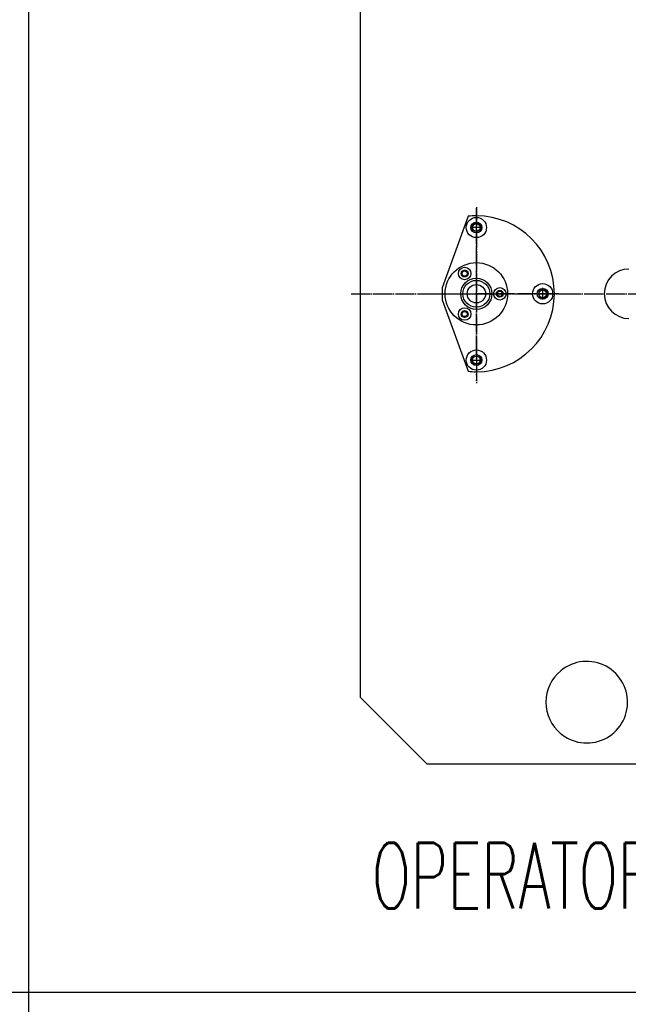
# Model space of a CAD drawing. Extents: x -1765 to 4890, y -3481 to 1222.
# Tile 66 of 98: x 1494 to 1884, y -2178 to -1546. Entities that reach past the tile are written whole.
import ezdxf

# ---------------------------------------------------------------- set-up
doc = ezdxf.new("R2010")
doc.units = 0
doc.linetypes.add('DOT_CENTER', pattern=[14, 12, -1, 0, -1])
doc.layers.add('1', color=7, linetype='CONTINUOUS')
doc.styles.add('CONVERTER_1', font='txt.shx', dxfattribs={"width": 0.63})

# ---------------------------------------------------------------- blocks, each defined once
blk = doc.blocks.new('PIN__254', base_point=(1767, -1741.88))
at = {"layer": '1', "color": 4, "linetype": 'CONTINUOUS'}
for centre, radius in [((1787, -1721.88), 20), ((1779.5, -1708.89), 4), ((1779.5, -1708.89), 2.2), ((1787, -1721.88), 10), ((1787, -1721.88), 8.6), ((1787, -1721.88), 5.9), ((1802, -1721.88), 4), ((1802, -1721.88), 2.2), ((1779.5, -1734.87), 4), ((1779.5, -1734.87), 2.2)]:
    blk.add_circle(centre, radius, dxfattribs=at)
blk = doc.blocks.new('FV__255', base_point=(1787, -1721.88))
at = {"layer": '1', "color": 6, "linetype": 'DOT_CENTER'}
for p, q in [((1787, -1666.24), (1787, -1721.88)), ((1760.86, -1721.88), (1787, -1721.88)), ((1839.65, -1721.88), (1787, -1721.88)), ((1787, -1721.88), (1787, -1779.25))]:
    blk.add_line(p, q, dxfattribs=at)
at = {"layer": '1', "color": 6, "linetype": 'CONTINUOUS'}
for p, q in [((1781.68, -1672.16), (1765, -1718)), ((1765, -1718), (1765, -1725.76)), ((1765, -1725.76), (1781.68, -1771.6))]:
    blk.add_line(p, q, dxfattribs=at)
for centre, radius in [((1787, -1679.38), 6.5), ((1787, -1679.38), 3.5), ((1779.5, -1708.89), 1.65), ((1787, -1721.88), 10), ((1829.5, -1721.88), 6.5), ((1802, -1721.88), 1.65), ((1829.5, -1721.88), 3.5), ((1779.5, -1734.87), 1.65), ((1787, -1764.38), 6.5), ((1787, -1764.38), 3.5)]:
    blk.add_circle(centre, radius, dxfattribs=at)
for centre, radius, start, end in [((1787, -1721.88), 50, 90, 96.10388), ((1787, -1721.88), 50, 0, 90), ((1779.5, -1708.89), 2, -5.26365, 180), ((1779.5, -1708.89), 2, 180, -93.82495), ((1787, -1721.88), 50, -90, 0), ((1802, -1721.88), 2, 0, -112.37358), ((1802, -1721.88), 2, -28.76558, 0), ((1779.5, -1734.87), 2, 30.74494, 180), ((1779.5, -1734.87), 2, 180, -49.5052), ((1787, -1721.88), 50, -96.10388, -90)]:
    blk.add_arc(centre, radius, start, end, dxfattribs=at)
at = {"layer": '1'}
blk.add_blockref('PIN__254', (1767, -1741.88), dxfattribs=at)
blk = doc.blocks.new('HEADPLATE_EG__256', base_point=(1532.24, -2091.02))
at = {"layer": '1', "color": 7, "linetype": 'CONTINUOUS'}
for p, q in [((1712.7, -1980.83), (1712.7, -1212.23)), ((1712.7, -1980.83), (1755.5, -2023.63)), ((1897.63, -2023.63), (1755.5, -2023.63))]:
    blk.add_line(p, q, dxfattribs=at)
at = {"layer": '1', "color": 1, "linetype": 'DOT_CENTER'}
for p, q in [((1787, -1760.63), (1787, -1666.96)), ((1790.75, -1679.38), (1783.25, -1679.38)), ((1706.88, -1721.88), (1783.25, -1721.88)), ((1783.25, -1721.88), (1841.88, -1721.88)), ((1829.5, -1725.63), (1829.5, -1718.13)), ((1841.88, -1721.88), (2318.12, -1721.88)), ((1787, -1760.63), (1787, -1777.47)), ((1783.25, -1764.38), (1790.75, -1764.38))]:
    blk.add_line(p, q, dxfattribs=at)
at = {"layer": '1', "color": 7, "linetype": 'CONTINUOUS'}
for centre in [(1787, -1679.38), (1829.5, -1721.88), (1787, -1764.38)]:
    blk.add_circle(centre, 2.5, dxfattribs=at)
at = {"layer": '1', "color": 1, "linetype": 'CONTINUOUS'}
for centre, start, end in [((1787, -1679.38), -40.84151, -138.27236), ((1829.5, -1721.88), -130.84151, 131.72764), ((1787, -1764.38), 139.15849, 41.72764)]:
    blk.add_arc(centre, 3, start, end, dxfattribs=at)
at = {"layer": '1', "color": 7, "linetype": 'CONTINUOUS'}
for centre, radius, start, end in [((1884.8, -1721.88), 15.88, 90, -90), ((1857.75, -1983.8), 26.16, 129.41625, 180), ((1857.75, -1983.8), 26.16, -73.42735, 129.41625), ((1857.75, -1983.8), 26.16, 180, -129.41625), ((1857.75, -1983.8), 26.16, -129.41625, -106.57265), ((1857.75, -1983.8), 26.16, -106.57265, -73.42735)]:
    blk.add_arc(centre, radius, start, end, dxfattribs=at)
at = {"layer": '1'}
blk.add_blockref('FV__255', (1787, -1721.88), dxfattribs=at)
at = {"layer": '1', "color": 1, "style": 'CONVERTER_1', "width": 0.63}
blk.add_text('OPERATOR SIDE', height=42, dxfattribs=at).set_placement((1719.97, -2116.07))
blk = doc.blocks.new('TEXT__271', base_point=(-2000, -2800))
at = {"layer": '1', "color": 7, "linetype": 'CONTINUOUS'}
blk.add_line((1500, 800), (1500, -2940), dxfattribs=at)
at = {"layer": '1', "color": 1, "linetype": 'CONTINUOUS'}
for p, q in [((3700, -2170), (-700, -2170)), ((4800, -2170), (400, -2170))]:
    blk.add_line(p, q, dxfattribs=at)

msp = doc.modelspace()

# ---------------------------------------------------------------- block references
at = {"layer": '1'}
for name, p in [('TEXT__271', (-2000, -2800)), ('HEADPLATE_EG__256', (1532.24, -2091.02))]:
    msp.add_blockref(name, p, dxfattribs=at)

doc.saveas('drawing.dxf')
